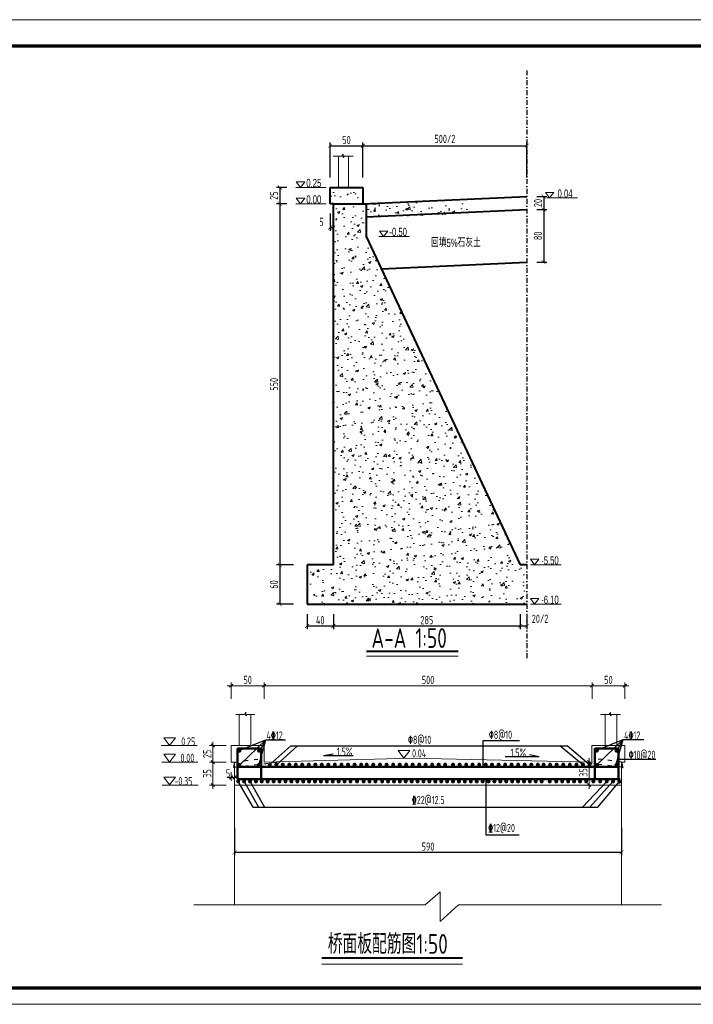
# Model space of a CAD drawing. Header units: inches. Extents: x 112594 to 193184, y 44995 to 116598.
# Tile 39 of 153: x 117170 to 119224, y 74345 to 77345. Entities that reach past the tile are written whole.
import ezdxf

# ---------------------------------------------------------------- set-up
doc = ezdxf.new("R2010")
doc.units = ezdxf.units.IN
doc.header["$MEASUREMENT"] = 0
doc.linetypes.add('ACAD_ISO03W100', pattern=[30, 12, -18])
doc.linetypes.add('DASHDOTX2', pattern=[2, 1, -0.5, 0, -0.5])
doc.layers.get('0').update_dxf_attribs({"lineweight": 15})
for name, color, linetype, lineweight in [('BM1', 7, 'Continuous', 15), ('文字', 7, 'Continuous', 20), ('标准线', 2, 'Continuous', 20), ('细实线', 4, 'Continuous', 25), ('虚线', 2, 'ACAD_ISO03W100', 25), ('轮廓线', 1, 'Continuous', 40), ('配筋1', 1, 'Continuous', 50)]:
    doc.layers.add(name, color=color, linetype=linetype, lineweight=lineweight)
doc.layers.add('轴线', color=3, linetype='DASHDOTX2')
doc.layers.add('配筋2', color=2, linetype='Continuous')
doc.styles.add('HZTXT', font='tssdeng.shx', dxfattribs={"width": 0.75, "bigfont": 'hztxt.shx'})
doc.styles.get("Standard").update_dxf_attribs({"font": 'hztxt_e.shx', "width": 0.7, "bigfont": 'hztxt.shx'})
doc.styles.add('TSSD_Dimension', font='Tssdeng.shx', dxfattribs={"width": 0.7, "bigfont": 'hztxt.shx'})
doc.dimstyles.new('3', dxfattribs={"dimtxt": 25, "dimasz": 12, "dimexe": 10, "dimexo": 30, "dimgap": 5, "dimtad": 1, "dimdec": 0, "dimzin": 0, "dimdsep": 46, "dimtxsty": 'HZTXT', "dimblk": 'ARCHTICK', "dimcen": 0, "dimclrt": 7, "dimazin": 2, "dimtfac": 1, "dimtdec": 0, "dimtix": 1, "dimtmove": 2, "dimatfit": 3, "dimfxl": 250, "dimtolj": 1, "dimtzin": 0, "dimarcsym": 0})
doc.dimstyles.new('6', dxfattribs={"dimtxt": 25, "dimasz": 12, "dimexe": 10, "dimexo": 130, "dimgap": 5, "dimtad": 1, "dimdec": 0, "dimzin": 0, "dimdsep": 46, "dimtxsty": 'HZTXT', "dimblk": 'ARCHTICK', "dimcen": 0, "dimclrt": 7, "dimazin": 2, "dimtfac": 1, "dimtdec": 0, "dimtix": 1, "dimtmove": 2, "dimatfit": 3, "dimfxl": 250, "dimtolj": 1, "dimtzin": 0, "dimarcsym": 0})
doc.dimstyles.new('ISO-25', dxfattribs={"dimtxt": 25, "dimasz": 10, "dimexe": 10, "dimexo": 12, "dimgap": 4, "dimtad": 1, "dimdec": 0, "dimdsep": 46, "dimtxsty": 'HZTXT', "dimblk": 'OBLIQUE', "dimcen": 2.5, "dimdle": 12, "dimclrd": 3, "dimclre": 3, "dimclrt": 3, "dimadec": 0, "dimazin": 0, "dimtfac": 1, "dimtdec": 0, "dimtmove": 2, "dimatfit": 3, "dimfxl": 40, "dimfxlon": 1, "dimarcsym": 0})

# ---------------------------------------------------------------- blocks, each defined once
blk = doc.blocks.new('_ArchTick')
at = {"color": 0, "linetype": 'ByBlock', "const_width": 0.15}
blk.add_lwpolyline([(-0.5, -0.5), (0.5, 0.5)], dxfattribs=at)
blk = doc.blocks.new('*D307')
at = {"color": 0, "lineweight": -2}
for p, q in [((117985.3, 76834.1), (117953, 76834.1)), ((117963, 76834.1), (117963, 76784.1)), ((117985.3, 76784.1), (117953, 76784.1))]:
    blk.add_line(p, q, dxfattribs=at)
at = {"color": 0, "lineweight": -2, "xscale": 12, "yscale": 12, "zscale": 12}
for p, rotation in [((117963, 76834.1), 90), ((117963, 76784.1), 270)]:
    blk.add_blockref('_ArchTick', p, dxfattribs=dict(at, rotation=rotation))
at = {"color": 7, "insert": (117945.5, 76809.1), "char_height": 25, "attachment_point": 5, "rotation": 90, "style": 'HZTXT'}
blk.add_mtext('\\A1;25', dxfattribs=at)
blk = doc.blocks.new('*D308')
at = {"color": 0, "lineweight": -2}
for p, q in [((117985.3, 76784.1), (117953, 76784.1)), ((117963, 76784.1), (117963, 75684.1)), ((118005.3, 75684.1), (117953, 75684.1))]:
    blk.add_line(p, q, dxfattribs=at)
at = {"color": 0, "lineweight": -2, "xscale": 12, "yscale": 12, "zscale": 12}
for p, rotation in [((117963, 76784.1), 90), ((117963, 75684.1), 270)]:
    blk.add_blockref('_ArchTick', p, dxfattribs=dict(at, rotation=rotation))
at = {"color": 7, "insert": (117945.5, 76234.1), "char_height": 25, "attachment_point": 5, "rotation": 90, "style": 'HZTXT'}
blk.add_mtext('\\A1;550', dxfattribs=at)
blk = doc.blocks.new('*D309')
at = {"color": 0, "lineweight": -2}
for p, q in [((118005.3, 75684.1), (117953, 75684.1)), ((117963, 75684.1), (117963, 75564.1)), ((118005.3, 75564.1), (117953, 75564.1))]:
    blk.add_line(p, q, dxfattribs=at)
at = {"color": 0, "lineweight": -2, "xscale": 12, "yscale": 12, "zscale": 12}
for p, rotation in [((117963, 75684.1), 90), ((117963, 75564.1), 270)]:
    blk.add_blockref('_ArchTick', p, dxfattribs=dict(at, rotation=rotation))
at = {"color": 7, "insert": (117945.5, 75624.1), "char_height": 25, "attachment_point": 5, "rotation": 90, "style": 'HZTXT'}
blk.add_mtext('\\A1;60', dxfattribs=at)
blk = doc.blocks.new('三角形')
at = {"layer": '轮廓线', "color": 0, "lineweight": 20}
for p, q in [((24441.9, 199232.1), (24477.5, 199232.1)), ((24459.3, 199208.6), (24441.9, 199232.1)), ((24477.5, 199232.1), (24459.3, 199208.6))]:
    blk.add_line(p, q, dxfattribs=at)
blk = doc.blocks.new('*D311')
at = {"color": 0, "lineweight": -2}
for p, q in [((118746.7, 76806.6), (118778, 76806.6)), ((118768, 76806.6), (118768, 76766.6)), ((118746.7, 76766.6), (118778, 76766.6))]:
    blk.add_line(p, q, dxfattribs=at)
at = {"color": 0, "lineweight": -2, "xscale": 12, "yscale": 12, "zscale": 12}
for p, rotation in [((118768, 76806.6), 90), ((118768, 76766.6), 270)]:
    blk.add_blockref('_ArchTick', p, dxfattribs=dict(at, rotation=rotation))
at = {"color": 7, "insert": (118750.5, 76786.6), "char_height": 25, "attachment_point": 5, "rotation": 90, "style": 'HZTXT'}
blk.add_mtext('\\A1;20', dxfattribs=at)
blk = doc.blocks.new('*D310')
at = {"color": 0, "lineweight": -2}
for p, q in [((118116.7, 76864.1), (118116.7, 76971.1)), ((118116.7, 76961.1), (118216.7, 76961.1)), ((118216.7, 76864.1), (118216.7, 76971.1))]:
    blk.add_line(p, q, dxfattribs=at)
at = {"color": 0, "lineweight": -2, "xscale": 12, "yscale": 12, "zscale": 12, "rotation": 180}
blk.add_blockref('_ArchTick', (118116.7, 76961.1), dxfattribs=at)
at = {"color": 0, "lineweight": -2, "xscale": 12, "yscale": 12, "zscale": 12}
blk.add_blockref('_ArchTick', (118216.7, 76961.1), dxfattribs=at)
at = {"color": 7, "insert": (118166.7, 76978.6), "char_height": 25, "attachment_point": 5, "style": 'HZTXT'}
blk.add_mtext('\\A1;50', dxfattribs=at)
blk = doc.blocks.new('*D312')
at = {"color": 0, "lineweight": -2}
for p, q in [((118116.7, 76754.1), (118116.7, 76701.5)), ((118126.7, 76754.1), (118126.7, 76701.5)), ((118116.7, 76711.5), (118126.7, 76711.5))]:
    blk.add_line(p, q, dxfattribs=at)
at = {"color": 0, "lineweight": -2, "xscale": 12, "yscale": 12, "zscale": 12, "rotation": 180}
blk.add_blockref('_ArchTick', (118116.7, 76711.5), dxfattribs=at)
at = {"color": 0, "lineweight": -2, "xscale": 12, "yscale": 12, "zscale": 12}
blk.add_blockref('_ArchTick', (118126.7, 76711.5), dxfattribs=at)
at = {"color": 7, "insert": (118090.5, 76729), "char_height": 25, "attachment_point": 5, "style": 'HZTXT'}
blk.add_mtext('\\A1;5', dxfattribs=at)
blk = doc.blocks.new('*D313')
at = {"color": 0, "lineweight": -2}
for p, q in [((118216.7, 76864.1), (118216.7, 76971.1)), ((118216.7, 76961.1), (118716.7, 76961.1)), ((118716.7, 76864.1), (118716.7, 76971.1))]:
    blk.add_line(p, q, dxfattribs=at)
at = {"color": 0, "lineweight": -2, "xscale": 12, "yscale": 12, "zscale": 12, "rotation": 180}
blk.add_blockref('_ArchTick', (118216.7, 76961.1), dxfattribs=at)
at = {"color": 0, "lineweight": -2, "xscale": 12, "yscale": 12, "zscale": 12}
blk.add_blockref('_ArchTick', (118716.7, 76961.1), dxfattribs=at)
at = {"color": 7, "insert": (118466.7, 76982), "char_height": 25, "attachment_point": 5, "style": 'HZTXT'}
blk.add_mtext('\\A1;500/2', dxfattribs=at)
blk = doc.blocks.new('*D314')
at = {"color": 0, "lineweight": -2}
for p, q in [((118046.7, 75534.1), (118046.7, 75487.9)), ((118126.7, 75534.1), (118126.7, 75487.9)), ((118046.7, 75497.9), (118126.7, 75497.9))]:
    blk.add_line(p, q, dxfattribs=at)
at = {"color": 0, "lineweight": -2, "xscale": 12, "yscale": 12, "zscale": 12, "rotation": 180}
blk.add_blockref('_ArchTick', (118046.7, 75497.9), dxfattribs=at)
at = {"color": 0, "lineweight": -2, "xscale": 12, "yscale": 12, "zscale": 12}
blk.add_blockref('_ArchTick', (118126.7, 75497.9), dxfattribs=at)
at = {"color": 7, "insert": (118086.7, 75515.4), "char_height": 25, "attachment_point": 5, "style": 'HZTXT'}
blk.add_mtext('\\A1;40', dxfattribs=at)
blk = doc.blocks.new('*D315')
at = {"color": 0, "lineweight": -2}
for p, q in [((118126.7, 75534.1), (118126.7, 75487.9)), ((118696.7, 75534.1), (118696.7, 75487.9)), ((118126.7, 75497.9), (118696.7, 75497.9))]:
    blk.add_line(p, q, dxfattribs=at)
at = {"color": 0, "lineweight": -2, "xscale": 12, "yscale": 12, "zscale": 12, "rotation": 180}
blk.add_blockref('_ArchTick', (118126.7, 75497.9), dxfattribs=at)
at = {"color": 0, "lineweight": -2, "xscale": 12, "yscale": 12, "zscale": 12}
blk.add_blockref('_ArchTick', (118696.7, 75497.9), dxfattribs=at)
at = {"color": 7, "insert": (118411.7, 75515.4), "char_height": 25, "attachment_point": 5, "style": 'HZTXT'}
blk.add_mtext('\\A1;285', dxfattribs=at)
blk = doc.blocks.new('*D316')
at = {"color": 0, "lineweight": -2}
for p, q in [((118696.7, 75534.1), (118696.7, 75487.9)), ((118716.7, 75534.1), (118716.7, 75487.9)), ((118696.7, 75497.9), (118716.7, 75497.9))]:
    blk.add_line(p, q, dxfattribs=at)
at = {"color": 0, "lineweight": -2, "xscale": 12, "yscale": 12, "zscale": 12, "rotation": 180}
blk.add_blockref('_ArchTick', (118696.7, 75497.9), dxfattribs=at)
at = {"color": 0, "lineweight": -2, "xscale": 12, "yscale": 12, "zscale": 12}
blk.add_blockref('_ArchTick', (118716.7, 75497.9), dxfattribs=at)
at = {"color": 7, "insert": (118756.9, 75519.7), "char_height": 25, "attachment_point": 5, "style": 'HZTXT'}
blk.add_mtext('\\A1;20/2', dxfattribs=at)
blk = doc.blocks.new('*D324')
at = {"color": 0, "lineweight": -2}
for p, q in [((117825.4, 74883.1), (117825.4, 74798.1)), ((119005.4, 74883.1), (119005.4, 74798.1)), ((117825.4, 74808.1), (119005.4, 74808.1))]:
    blk.add_line(p, q, dxfattribs=at)
at = {"color": 0, "lineweight": -2, "xscale": 12, "yscale": 12, "zscale": 12, "rotation": 180}
blk.add_blockref('_ArchTick', (117825.4, 74808.1), dxfattribs=at)
at = {"color": 0, "lineweight": -2, "xscale": 12, "yscale": 12, "zscale": 12}
blk.add_blockref('_ArchTick', (119005.4, 74808.1), dxfattribs=at)
at = {"color": 7, "insert": (118415.4, 74825.6), "char_height": 25, "attachment_point": 5, "style": 'HZTXT'}
blk.add_mtext('\\A1;590', dxfattribs=at)
blk = doc.blocks.new('_Oblique')
at = {"color": 0, "linetype": 'ByBlock', "lineweight": -2}
blk.add_line((-0.5, -0.5), (0.5, 0.5), dxfattribs=at)
blk = doc.blocks.new('*D317')
at = {"layer": '细实线', "color": 3, "lineweight": 15}
for p, q in [((117903.4, 75315.8), (118927.4, 75315.8)), ((117915.4, 75275.8), (117915.4, 75325.8)), ((118915.4, 75275.8), (118915.4, 75325.8))]:
    blk.add_line(p, q, dxfattribs=at)
at = {"layer": '细实线', "color": 3, "lineweight": 15, "xscale": 10, "yscale": 10, "zscale": 10, "rotation": 180}
blk.add_blockref('_Oblique', (117915.4, 75315.8), dxfattribs=at)
at = {"layer": '细实线', "color": 3, "lineweight": 15, "xscale": 10, "yscale": 10, "zscale": 10}
blk.add_blockref('_Oblique', (118915.4, 75315.8), dxfattribs=at)
at = {"layer": '细实线', "color": 3, "insert": (118415.4, 75333.3), "char_height": 25, "attachment_point": 5, "style": 'HZTXT'}
blk.add_mtext('500', dxfattribs=at)
blk = doc.blocks.new('*D318')
at = {"layer": '细实线', "color": 3, "lineweight": 15}
for p, q in [((118903.4, 75315.8), (119027.4, 75315.8)), ((118915.4, 75275.8), (118915.4, 75325.8)), ((119015.4, 75275.8), (119015.4, 75325.8))]:
    blk.add_line(p, q, dxfattribs=at)
at = {"layer": '细实线', "color": 3, "lineweight": 15, "xscale": 10, "yscale": 10, "zscale": 10, "rotation": 180}
blk.add_blockref('_Oblique', (118915.4, 75315.8), dxfattribs=at)
at = {"layer": '细实线', "color": 3, "lineweight": 15, "xscale": 10, "yscale": 10, "zscale": 10}
blk.add_blockref('_Oblique', (119015.4, 75315.8), dxfattribs=at)
at = {"layer": '细实线', "color": 3, "insert": (118965.4, 75333.3), "char_height": 25, "attachment_point": 5, "style": 'HZTXT'}
blk.add_mtext('50', dxfattribs=at)
blk = doc.blocks.new('*D319')
at = {"layer": '细实线', "color": 3, "lineweight": 15}
for p, q in [((117815.4, 75052.1), (117815.4, 75025.6)), ((117825.4, 75052.1), (117825.4, 75025.6)), ((117803.4, 75035.6), (117837.4, 75035.6))]:
    blk.add_line(p, q, dxfattribs=at)
at = {"layer": '细实线', "color": 3, "lineweight": 15, "xscale": 10, "yscale": 10, "zscale": 10, "rotation": 180}
blk.add_blockref('_Oblique', (117815.4, 75035.6), dxfattribs=at)
at = {"layer": '细实线', "color": 3, "lineweight": 15, "xscale": 10, "yscale": 10, "zscale": 10}
blk.add_blockref('_Oblique', (117825.4, 75035.6), dxfattribs=at)
at = {"layer": '细实线', "color": 3, "insert": (117805.8, 75048.3), "char_height": 25, "attachment_point": 5, "style": 'HZTXT'}
blk.add_mtext('5', dxfattribs=at)
blk = doc.blocks.new('*D320')
at = {"layer": '细实线', "color": 3, "lineweight": 15}
for p, q in [((117799.5, 75133.1), (117749.5, 75133.1)), ((117759.5, 75145.1), (117759.5, 75071.1)), ((117799.5, 75083.1), (117749.5, 75083.1))]:
    blk.add_line(p, q, dxfattribs=at)
at = {"layer": '细实线', "color": 3, "lineweight": 15, "xscale": 10, "yscale": 10, "zscale": 10}
for p, rotation in [((117759.5, 75133.1), 90), ((117759.5, 75083.1), 270)]:
    blk.add_blockref('_Oblique', p, dxfattribs=dict(at, rotation=rotation))
at = {"layer": '细实线', "color": 3, "insert": (117742, 75108.1), "char_height": 25, "attachment_point": 5, "rotation": 90, "style": 'HZTXT'}
blk.add_mtext('25', dxfattribs=at)
blk = doc.blocks.new('*D321')
at = {"layer": '细实线', "color": 3, "lineweight": 15}
for p, q in [((117799.5, 75083.1), (117749.5, 75083.1)), ((117759.5, 75095.1), (117759.5, 75001.1)), ((117799.5, 75013.1), (117749.5, 75013.1))]:
    blk.add_line(p, q, dxfattribs=at)
at = {"layer": '细实线', "color": 3, "lineweight": 15, "xscale": 10, "yscale": 10, "zscale": 10}
for p, rotation in [((117759.5, 75083.1), 90), ((117759.5, 75013.1), 270)]:
    blk.add_blockref('_Oblique', p, dxfattribs=dict(at, rotation=rotation))
at = {"layer": '细实线', "color": 3, "insert": (117742, 75048.1), "char_height": 25, "attachment_point": 5, "rotation": 90, "style": 'HZTXT'}
blk.add_mtext('35', dxfattribs=at)
blk = doc.blocks.new('*D322')
at = {"layer": '细实线', "color": 3, "lineweight": 15}
for p, q in [((117803.4, 75315.8), (117927.4, 75315.8)), ((117815.4, 75275.8), (117815.4, 75325.8)), ((117915.4, 75275.8), (117915.4, 75325.8))]:
    blk.add_line(p, q, dxfattribs=at)
at = {"layer": '细实线', "color": 3, "lineweight": 15, "xscale": 10, "yscale": 10, "zscale": 10, "rotation": 180}
blk.add_blockref('_Oblique', (117815.4, 75315.8), dxfattribs=at)
at = {"layer": '细实线', "color": 3, "lineweight": 15, "xscale": 10, "yscale": 10, "zscale": 10}
blk.add_blockref('_Oblique', (117915.4, 75315.8), dxfattribs=at)
at = {"layer": '细实线', "color": 3, "insert": (117865.4, 75333.3), "char_height": 25, "attachment_point": 5, "style": 'HZTXT'}
blk.add_mtext('50', dxfattribs=at)
blk = doc.blocks.new('*D323')
at = {"layer": '细实线', "color": 3, "lineweight": 15}
for p, q in [((118906.4, 75095.1), (118906.4, 75001.1)), ((118906.4, 75083.1), (118916.4, 75083.1)), ((118906.4, 75013.1), (118916.4, 75013.1))]:
    blk.add_line(p, q, dxfattribs=at)
at = {"layer": '细实线', "color": 3, "lineweight": 15, "xscale": 10, "yscale": 10, "zscale": 10}
for p, rotation in [((118906.4, 75083.1), 90), ((118906.4, 75013.1), 270)]:
    blk.add_blockref('_Oblique', p, dxfattribs=dict(at, rotation=rotation))
at = {"layer": '细实线', "color": 3, "insert": (118888.9, 75051.1), "char_height": 25, "attachment_point": 5, "rotation": 90, "style": 'HZTXT'}
blk.add_mtext('35', dxfattribs=at)
blk = doc.blocks.new('*D2113')
at = {"color": 0, "lineweight": -2}
for p, q in [((118746.7, 76766.6), (118778, 76766.6)), ((118768, 76766.6), (118768, 76606.4)), ((118746.7, 76606.4), (118778, 76606.4))]:
    blk.add_line(p, q, dxfattribs=at)
at = {"color": 0, "lineweight": -2, "xscale": 12, "yscale": 12, "zscale": 12}
for p, rotation in [((118768, 76766.6), 90), ((118768, 76606.4), 270)]:
    blk.add_blockref('_ArchTick', p, dxfattribs=dict(at, rotation=rotation))
at = {"color": 7, "insert": (118750.5, 76686.5), "char_height": 25, "attachment_point": 5, "rotation": 90, "style": 'HZTXT'}
blk.add_mtext('\\A1;80', dxfattribs=at)

msp = doc.modelspace()

# ---------------------------------------------------------------- hatches: boundary and pattern name
h = msp.add_hatch()
h.set_pattern_fill('AR-CONC', color=256, scale=10, style=0)
h.set_pattern_definition([(50, (24010.595, -124216.31), (71.726018, -6.275213), [7.5, -82.5]), (355, (24010.595, -124216.31), (-13.875133, 75.219213), [6, -66]), (100.4514, (24016.57, -124216.83), (57.850938, 68.943954), [6.37402, -70.114211]), (46.1842, (24010.595, -124196.31), (106.724105, -16.5519), [11.25, -123.75]), (96.6356, (24019.49, -124197.69), (93.46627, 97.411787), [9.56103, -105.1713]), (351.1842, (24010.6, -124196.31), (93.466195, 97.41186), [9, -99]), (21, (24020.595, -124201.31), (59.690705, -40.261889), [7.5, -82.5]), (326, (24020.595, -124201.31), (24.331533, 72.515005), [6, -66]), (71.4514, (24025.57, -124204.66), (84.022263, 32.25305), [6.37402, -70.114211]), (37.5, (24010.595, -124216.308), (1.2159855, 33.2893854), [0, -65.2, 0, -67, 0, -66.25]), (7.5, (24010.595, -124216.308), (26.306954, 39.441171), [0, -38.2, 0, -63.7, 0, -25.25]), (327.5, (23988.295, -124216.308), (53.3822436, -2.2554872), [0, -25, 0, -78, 0, -103.5]), (317.5, (23978.295, -124216.31), (58.318617, 10.010498), [0, -32.5, 0, -51.8, 0, -73.5])])
h.paths.add_polyline_path([(118116.72372, 76834.10521), (118116.72372, 76784.10521), (118126.72372, 76784.10521), (118216.72372, 76784.10521), (118216.72372, 76834.10521)])
h = msp.add_hatch()
h.set_pattern_fill('AR-CONC', color=256, scale=10, style=0)
h.set_pattern_definition([(50, (0, 0), (71.726018, -6.275213), [7.5, -82.5]), (355, (0, 0), (-13.875133, 75.219213), [6, -66]), (100.4514, (5.98, -0.52), (57.850938, 68.943954), [6.37402, -70.11421]), (46.1842, (0, 20), (106.724105, -16.5519), [11.25, -123.75]), (96.6356, (8.89, 18.62), (93.46627, 97.41179), [9.56103, -105.1713]), (351.1842, (0, 20), (93.466195, 97.41186), [9, -99]), (21, (10, 15), (59.690705, -40.26189), [7.5, -82.5]), (326, (10, 15), (24.331533, 72.515005), [6, -66]), (71.4514, (14.974, 11.645), (84.022263, 32.25305), [6.37402, -70.11421]), (37.5, (0, 0), (1.2159855, 33.2893854), [0, -65.2, 0, -67, 0, -66.25]), (7.5, (0, 0), (26.306954, 39.441171), [0, -38.2, 0, -63.7, 0, -25.25]), (327.5, (-22.3, 0), (53.3822436, -2.255487), [0, -25, 0, -78, 0, -103.5]), (317.5, (-32.3, 0), (58.318617, 10.010498), [0, -32.5, 0, -51.8, 0, -73.5])])
h.paths.add_polyline_path([(118716.72372, 75564.10521), (118716.72372, 75684.10521), (118696.72372, 75684.10521), (118226.72372, 76684.10521), (118226.72372, 76784.10521), (118126.72372, 76784.10521), (118126.72372, 75684.10521), (118046.72372, 75684.10521), (118046.72372, 75564.10521)])
h = msp.add_hatch()
h.set_pattern_fill('AR-CONC', color=256, scale=10, style=0)
h.set_pattern_definition([(50, (24010.595, -121246.31), (71.726018, -6.275213), [7.5, -82.5]), (355, (24010.595, -121246.31), (-13.875133, 75.219213), [6, -66]), (100.4514, (24016.57, -121246.83), (57.850938, 68.943954), [6.37402, -70.11421]), (46.1842, (24010.595, -121226.31), (106.724105, -16.5519), [11.25, -123.75]), (96.6356, (24019.49, -121227.69), (93.46627, 97.411787), [9.56103, -105.1713]), (351.1842, (24010.6, -121226.31), (93.466195, 97.41186), [9, -99]), (21, (24020.595, -121231.31), (59.690705, -40.261889), [7.5, -82.5]), (326, (24020.595, -121231.31), (24.331533, 72.515005), [6, -66]), (71.4514, (24025.57, -121234.66), (84.022263, 32.25305), [6.37402, -70.11421]), (37.5, (24010.595, -121246.308), (1.2159855, 33.2893854), [0, -65.2, 0, -67, 0, -66.25]), (7.5, (24010.595, -121246.308), (26.306954, 39.441171), [0, -38.2, 0, -63.7, 0, -25.25]), (327.5, (23988.295, -121246.308), (53.3822436, -2.2554872), [0, -25, 0, -78, 0, -103.5]), (317.5, (23978.295, -121246.31), (58.318617, 10.010498), [0, -32.5, 0, -51.8, 0, -73.5])])
h.paths.add_polyline_path([(118541.64407, 76771.96916), (118538.86096, 76774.54573), (118545.30758, 76774.54573), (118541.64407, 76777.37986), (118541.64407, 76792.32368), (118226.72372, 76784.35815), (118226.72372, 76744.35815), (118541.64407, 76752.32368)])
at = {"layer": '配筋1'}
for points in [[(117846.54584, 75117.70812, 1), (117834.37514, 75117.70812, 1)], [(117906.0664, 75117.85691, 1), (117893.8957, 75117.85691, 1)], [(118936.54584, 75117.91992, 1), (118924.37514, 75117.91992, 1)], [(118996.19954, 75117.70812, 1), (118984.02885, 75117.70812, 1)], [(117846.54584, 75074.20689, 1), (117834.37514, 75074.20689, 1)], [(117905.77485, 75074.20689, 1), (117893.60415, 75074.20689, 1)], [(117938.91618, 75075.05329, 1), (117926.74549, 75075.05329, 1)], [(117958.91618, 75075.05329, 1), (117946.74549, 75075.05329, 1)], [(117978.46157, 75075.05329, 1), (117966.29088, 75075.05329, 1)], [(117998.46157, 75075.05329, 1), (117986.29088, 75075.05329, 1)], [(118018.46157, 75075.05329, 1), (118006.29088, 75075.05329, 1)], [(118037.84919, 75075.05329, 1), (118025.67849, 75075.05329, 1)], [(118057.84919, 75075.05329, 1), (118045.67849, 75075.05329, 1)], [(118077.84919, 75075.05329, 1), (118065.67849, 75075.05329, 1)], [(118097.39458, 75075.05329, 1), (118085.22389, 75075.05329, 1)], [(118117.39458, 75075.05329, 1), (118105.22389, 75075.05329, 1)], [(118137.39458, 75075.05329, 1), (118125.22389, 75075.05329, 1)], [(118157.58751, 75075.05329, 1), (118145.41681, 75075.05329, 1)], [(118177.58751, 75075.05329, 1), (118165.41681, 75075.05329, 1)], [(118197.58751, 75075.05329, 1), (118185.41681, 75075.05329, 1)], [(118217.58751, 75075.05329, 1), (118205.41681, 75075.05329, 1)], [(118234.46448, 75075.05329, 1), (118222.29379, 75075.05329, 1)], [(118254.46448, 75075.05329, 1), (118242.29379, 75075.05329, 1)], [(118274.94146, 75075.05329, 1), (118262.77076, 75075.05329, 1)], [(118295.13438, 75075.05329, 1), (118282.96369, 75075.05329, 1)], [(118315.13438, 75075.05329, 1), (118302.96369, 75075.05329, 1)], [(118335.13438, 75075.05329, 1), (118322.96369, 75075.05329, 1)], [(118354.67978, 75075.05329, 1), (118342.50908, 75075.05329, 1)], [(118374.67978, 75075.05329, 1), (118362.50908, 75075.05329, 1)], [(118394.67978, 75075.05329, 1), (118382.50908, 75075.05329, 1)], [(118414.06739, 75075.05329, 1), (118401.8967, 75075.05329, 1)], [(118434.06739, 75075.05329, 1), (118421.8967, 75075.05329, 1)], [(118454.06739, 75075.05329, 1), (118441.8967, 75075.05329, 1)], [(118473.61279, 75075.05329, 1), (118461.44209, 75075.05329, 1)], [(118497.76244, 75075.05329, 1), (118485.59175, 75075.05329, 1)], [(118517.76244, 75075.05329, 1), (118505.59175, 75075.05329, 1)], [(118537.76244, 75075.05329, 1), (118525.59175, 75075.05329, 1)], [(118557.30784, 75075.05329, 1), (118545.13714, 75075.05329, 1)], [(118577.30784, 75075.05329, 1), (118565.13714, 75075.05329, 1)], [(118597.30784, 75075.05329, 1), (118585.13714, 75075.05329, 1)], [(118616.69545, 75075.05329, 1), (118604.52476, 75075.05329, 1)], [(118636.69545, 75075.05329, 1), (118624.52476, 75075.05329, 1)], [(118656.69545, 75075.05329, 1), (118644.52476, 75075.05329, 1)], [(118676.24085, 75075.05329, 1), (118664.07015, 75075.05329, 1)], [(118696.24085, 75075.05329, 1), (118684.07015, 75075.05329, 1)], [(118716.24085, 75075.05329, 1), (118704.07015, 75075.05329, 1)], [(118736.43377, 75075.05329, 1), (118724.26308, 75075.05329, 1)], [(118756.43377, 75075.05329, 1), (118744.26308, 75075.05329, 1)], [(118773.78772, 75075.05329, 1), (118761.61703, 75075.05329, 1)], [(118793.78772, 75075.05329, 1), (118781.61703, 75075.05329, 1)], [(118813.78772, 75075.05329, 1), (118801.61703, 75075.05329, 1)], [(118833.78772, 75075.05329, 1), (118821.61703, 75075.05329, 1)], [(118853.78772, 75075.05329, 1), (118841.61703, 75075.05329, 1)], [(118873.98065, 75075.05329, 1), (118861.80995, 75075.05329, 1)], [(118893.98065, 75075.05329, 1), (118881.80995, 75075.05329, 1)], [(118913.98065, 75075.05329, 1), (118901.80995, 75075.05329, 1)], [(118937.16216, 75074.20689, 1), (118924.99147, 75074.20689, 1)], [(118996.00387, 75074.20689, 1), (118983.83317, 75074.20689, 1)], [(117842.54584, 75024.1794, 1), (117830.37514, 75024.1794, 1)], [(117860.54584, 75024.1794, 1), (117848.37514, 75024.1794, 1)], [(117878.68028, 75024.1794, 1), (117866.50959, 75024.1794, 1)], [(117896.68028, 75024.1794, 1), (117884.50959, 75024.1794, 1)], [(117914.48626, 75024.1794, 1), (117902.31557, 75024.1794, 1)], [(117932.48626, 75024.1794, 1), (117920.31557, 75024.1794, 1)], [(117950.62071, 75024.1794, 1), (117938.45001, 75024.1794, 1)], [(117968.62071, 75024.1794, 1), (117956.45001, 75024.1794, 1)], [(117986.80678, 75024.1794, 1), (117974.63609, 75024.1794, 1)], [(118004.80678, 75024.1794, 1), (117992.63609, 75024.1794, 1)], [(118022.94123, 75024.1794, 1), (118010.77053, 75024.1794, 1)], [(118040.94123, 75024.1794, 1), (118028.77053, 75024.1794, 1)], [(118058.74721, 75024.1794, 1), (118046.57652, 75024.1794, 1)], [(118076.74721, 75024.1794, 1), (118064.57652, 75024.1794, 1)], [(118094.88166, 75024.1794, 1), (118082.71096, 75024.1794, 1)], [(118112.88166, 75024.1794, 1), (118100.71096, 75024.1794, 1)], [(118130.89828, 75024.1794, 1), (118118.72759, 75024.1794, 1)], [(118148.89828, 75024.1794, 1), (118136.72759, 75024.1794, 1)], [(118167.03273, 75024.1794, 1), (118154.86204, 75024.1794, 1)], [(118185.03273, 75024.1794, 1), (118172.86204, 75024.1794, 1)], [(118205.03273, 75024.1794, 1), (118192.86204, 75024.1794, 1)], [(118225.03273, 75024.1794, 1), (118212.86204, 75024.1794, 1)], [(118243.06383, 75024.1794, 1), (118230.89313, 75024.1794, 1)], [(118261.06383, 75024.1794, 1), (118248.89313, 75024.1794, 1)], [(118281.5408, 75024.1794, 1), (118269.3701, 75024.1794, 1)], [(118299.67525, 75024.1794, 1), (118287.50455, 75024.1794, 1)], [(118317.67525, 75024.1794, 1), (118305.50455, 75024.1794, 1)], [(118335.48123, 75024.1794, 1), (118323.31053, 75024.1794, 1)], [(118353.48123, 75024.1794, 1), (118341.31053, 75024.1794, 1)], [(118371.61567, 75024.1794, 1), (118359.44498, 75024.1794, 1)], [(118389.61567, 75024.1794, 1), (118377.44498, 75024.1794, 1)], [(118407.6323, 75024.1794, 1), (118395.4616, 75024.1794, 1)], [(118425.6323, 75024.1794, 1), (118413.4616, 75024.1794, 1)], [(118443.76675, 75024.1794, 1), (118431.59605, 75024.1794, 1)], [(118461.76675, 75024.1794, 1), (118449.59605, 75024.1794, 1)], [(118479.57273, 75024.1794, 1), (118467.40203, 75024.1794, 1)], [(118497.57273, 75024.1794, 1), (118485.40203, 75024.1794, 1)], [(118515.70717, 75024.1794, 1), (118503.53648, 75024.1794, 1)], [(118533.70717, 75024.1794, 1), (118521.53648, 75024.1794, 1)], [(118551.89325, 75024.1794, 1), (118539.72255, 75024.1794, 1)], [(118569.89325, 75024.1794, 1), (118557.72255, 75024.1794, 1)], [(118588.02769, 75024.1794, 1), (118575.857, 75024.1794, 1)], [(118606.02769, 75024.1794, 1), (118593.857, 75024.1794, 1)], [(118623.83367, 75024.1794, 1), (118611.66298, 75024.1794, 1)], [(118641.83367, 75024.1794, 1), (118629.66298, 75024.1794, 1)], [(118659.96812, 75024.1794, 1), (118647.79742, 75024.1794, 1)], [(118677.96812, 75024.1794, 1), (118665.79742, 75024.1794, 1)], [(118695.85454, 75024.1794, 1), (118683.68384, 75024.1794, 1)], [(118713.98898, 75024.1794, 1), (118701.81829, 75024.1794, 1)], [(118731.98898, 75024.1794, 1), (118719.81829, 75024.1794, 1)], [(118750.00561, 75024.1794, 1), (118737.83492, 75024.1794, 1)], [(118768.00561, 75024.1794, 1), (118755.83492, 75024.1794, 1)], [(118792.62263, 75024.1794, 1), (118780.45193, 75024.1794, 1)], [(118812.62263, 75024.1794, 1), (118800.45193, 75024.1794, 1)], [(118830.62263, 75024.1794, 1), (118818.45193, 75024.1794, 1)], [(118848.8087, 75024.1794, 1), (118836.63801, 75024.1794, 1)], [(118866.8087, 75024.1794, 1), (118854.63801, 75024.1794, 1)], [(118884.94315, 75024.1794, 1), (118872.77245, 75024.1794, 1)], [(118903.63756, 75024.1794, 1), (118891.46686, 75024.1794, 1)], [(118925.51089, 75024.1794, 1), (118913.34019, 75024.1794, 1)], [(118946.28864, 75024.1794, 1), (118934.11795, 75024.1794, 1)], [(118966.50633, 75024.1794, 1), (118954.33563, 75024.1794, 1)], [(118985.79602, 75024.1794, 1), (118973.62533, 75024.1794, 1)], [(119005.03041, 75023.40545, 1), (118992.85971, 75023.40545, 1)]]:
    msp.add_hatch(color=256, dxfattribs=at).paths.add_polyline_path(points)

# ---------------------------------------------------------------- linework, layer by layer
for p, q in [((118142.70714, 76929.42689), (118126.02638, 76929.42689)), ((118126.02638, 76929.42689), (118152.41968, 76929.42689)), ((118142.70714, 76834.10521), (118142.70714, 76929.42689)), ((118152.41968, 76929.42689), (118156.88048, 76935.58851)), ((118156.88048, 76935.58851), (118156.88048, 76925.33427)), ((118156.88048, 76925.33427), (118161.09256, 76929.42689)), ((118161.09256, 76929.42689), (118187.61191, 76929.42689)), ((118172.70714, 76834.10521), (118172.70714, 76929.42689)), ((118105.13576, 76834.10521), (118011.86857, 76834.10521)), ((118105.13576, 76784.10521), (118011.86857, 76784.10521)), ((118871.23812, 76802.06381), (118777.97093, 76802.06381)), ((118358.51434, 76684.10521), (118265.24715, 76684.10521)), ((118821.27658, 75684.10521), (118728.00939, 75684.10521)), ((118821.27658, 75564.10521), (118728.00939, 75564.10521)), ((118227.55914, 75405.54911), (118507.23903, 75405.54911)), ((117829.1812, 75228.41572), (117855.57451, 75228.41572)), ((117839.37513, 75133.09404), (117839.37513, 75228.41572)), ((117855.57451, 75228.41572), (117860.03531, 75234.57734)), ((117860.03531, 75234.57734), (117860.03531, 75224.3231)), ((117860.03531, 75224.3231), (117864.24739, 75228.41572)), ((117864.24739, 75228.41572), (117886.76674, 75228.41572)), ((117875.37513, 75133.09404), (117875.37513, 75228.41572)), ((118941.13734, 75227.86762), (118967.53064, 75227.86762)), ((118961.37513, 75227.86762), (118948.69437, 75227.86762)), ((118955.37513, 75133.09404), (118955.37513, 75227.86762)), ((118967.53064, 75227.86762), (118971.99144, 75234.02924)), ((118971.99144, 75234.02924), (118971.99144, 75223.775)), ((118971.99144, 75223.775), (118976.20352, 75227.86762)), ((118976.20352, 75227.86762), (119002.72287, 75227.86762)), ((118991.37513, 75133.09404), (118991.37513, 75227.86762)), ((117711.26157, 75133.09404), (117601.47024, 75133.09404)), ((117815.37513, 75083.09404), (117815.37513, 75133.09404)), ((117815.37513, 75133.09404), (117915.37513, 75133.09404)), ((117915.37513, 75133.09404), (117915.37513, 75083.09404)), ((119015.37513, 75133.09404), (118915.37513, 75133.09404)), ((118915.37513, 75133.09404), (118915.37513, 75083.09404)), ((119015.37513, 75083.09404), (119015.37513, 75133.09404)), ((117713.04942, 75083.09407), (117603.25809, 75083.09407)), ((117825.37513, 75083.09404), (117815.37513, 75083.09404)), ((117825.37513, 75007.09404), (117825.37513, 75083.09404)), ((117915.37513, 75083.09404), (118365.37513, 75095.09404)), ((118365.37513, 75095.09404), (118915.37513, 75083.09404)), ((119005.37513, 75007.09404), (119005.37513, 75083.09404)), ((119005.37513, 75083.09404), (119015.37513, 75083.09404)), ((117714.56541, 75013.09407), (117604.77408, 75013.09407)), ((117825.37513, 75013.09404), (119005.37513, 75013.09404)), ((117825.37513, 75013.09404), (117825.37513, 74740.59818)), ((119005.37513, 75013.09404), (119005.37513, 74648.0953)), ((117825.37513, 74740.59818), (117825.37513, 74648.0953)), ((118451.89213, 74687.28447), (118406.73465, 74648.0953)), ((118451.89213, 74597.04013), (118451.89213, 74687.28447)), ((118406.73465, 74648.0953), (117701.67081, 74648.0953)), ((118508.33894, 74648.0953), (118451.89213, 74597.04013)), ((119005.37513, 74648.0953), (118508.33894, 74648.0953)), ((119005.37513, 74648.0953), (119126.98315, 74648.0953)), ((118091.98683, 74467.44337), (118394.38757, 74467.44337)), ((118394.38757, 74467.44337), (118520.52191, 74467.44337))]:
    msp.add_line(p, q)
at = {"lineweight": -3}
for p, q in [((118096.2157, 75102.68271), (118125.90535, 75108.48702)), ((118096.2157, 75102.68271), (118187.12662, 75102.68271)), ((118754.45779, 75098.97613), (118650.33757, 75098.97613)), ((118754.45779, 75098.97613), (118724.76814, 75104.78044)), ((117825.37513, 75083.09404), (117821.78386, 75066.52152)), ((119005.37513, 75083.09404), (119008.9664, 75066.52152)), ((117826.78197, 75067.14547), (117821.78386, 75066.52152)), ((119005.67394, 75066.93254), (119008.9664, 75066.52152))]:
    msp.add_line(p, q, dxfattribs=at)
at = {"layer": 'BM1', "linetype": 'Continuous'}
for p, q in [((121079.21862, 77345.15713), (116836.39029, 77345.15713)), ((121079.21862, 74344.85407), (116836.39029, 74344.85407))]:
    msp.add_line(p, q, dxfattribs=at)
at = {"layer": 'BM1', "color": 0, "linetype": 'Continuous', "const_width": 9.99898}
msp.add_lwpolyline([(117004.23439, 74394.84897), (117004.23439, 77264.85614), (121029.22372, 77264.85614), (121029.22372, 74394.84897)], close=True, dxfattribs=at)
at = {"layer": '虚线', "lineweight": -3}
for p, q in [((117825.37513, 75083.09404), (117915.37513, 75094.32951)), ((117825.37513, 75066.96984), (117959.88342, 75083.76166)), ((119005.37513, 75066.96984), (118870.86684, 75083.76166)), ((119005.37513, 75083.09404), (118915.37513, 75094.32951))]:
    msp.add_line(p, q, dxfattribs=at)
at = {"layer": '轮廓线'}
for p, q in [((118116.72372, 76784.10521), (118116.72372, 76834.10521)), ((118116.72372, 76834.10521), (118216.72372, 76834.10521)), ((118216.72372, 76834.10521), (118216.72372, 76784.10521)), ((118126.72372, 76784.10521), (118116.72372, 76784.10521)), ((118126.72372, 75684.10521), (118126.72372, 76784.10521)), ((118126.72372, 76784.10521), (118226.72372, 76784.10521)), ((118216.72372, 76784.10521), (118716.72372, 76806.55346)), ((118226.72372, 76784.10521), (118226.72372, 76684.10521)), ((118226.72372, 76744.35815), (118716.72372, 76766.60372)), ((118226.72372, 76684.10521), (118696.72372, 75684.10521)), ((118273.65863, 76586.32415), (118716.72372, 76606.43892)), ((118046.72372, 75684.10521), (118046.72372, 75564.10521)), ((118126.72372, 75684.10521), (118046.72372, 75684.10521)), ((118716.72372, 75684.10521), (118696.72372, 75684.10521)), ((118046.72372, 75564.10521), (118716.72372, 75564.10521)), ((118046.72372, 75564.10521), (118716.72372, 75564.10521)), ((118227.55914, 75421.13486), (118507.23903, 75421.13486)), ((118091.98683, 74486.71543), (118394.38757, 74486.71543)), ((118394.38757, 74486.71543), (118520.52191, 74486.71543))]:
    msp.add_line(p, q, dxfattribs=at)
at = {"layer": '轴线', "ltscale": 15}
msp.add_line((118716.72372, 77190.65393), (118716.72372, 75389.58171), dxfattribs=at)
at = {"layer": '配筋1'}
for p, q in [((117834.37513, 75083.09404), (117834.37513, 75124.09404)), ((117834.37513, 75124.09404), (117906.37513, 75124.09404)), ((117906.37513, 75124.09404), (117906.37513, 75031.07255)), ((118924.37513, 75083.09404), (118924.37513, 75124.09404)), ((118924.37513, 75124.09404), (118996.37513, 75124.09404)), ((118996.37513, 75124.09404), (118996.37513, 75031.07255)), ((117834.37513, 75083.09404), (117834.37513, 75031.07255)), ((117834.37513, 75068.12153), (117834.37513, 75063.12153)), ((117834.37513, 75068.12153), (118996.37513, 75068.12153)), ((118924.37513, 75083.09404), (118924.37513, 75031.07255)), ((118996.37513, 75068.12153), (118996.37513, 75063.12153)), ((117834.37513, 75031.07255), (119001.0387, 75031.07255))]:
    msp.add_line(p, q, dxfattribs=at)
at = {"layer": '配筋2'}
for p, q in [((117841.48447, 75119.02109), (117920.91226, 75151.17965)), ((117842.40856, 75075.67741), (117920.91226, 75151.17965)), ((117898.54469, 75069.29258), (117920.91226, 75151.17965)), ((117920.91226, 75151.17965), (117901.73925, 75116.55356)), ((117920.91226, 75151.17965), (117980.65958, 75151.17965)), ((117932.77475, 75075.55084), (117996.69902, 75132.54594)), ((117952.9282, 75074.92155), (118017.48225, 75132.54594)), ((117996.69902, 75132.54594), (118839.85019, 75132.54594)), ((118583.36545, 75068.12153), (118583.36545, 75148.41458)), ((118583.36545, 75148.41458), (118694.19365, 75148.41458)), ((118887.66935, 75074.74221), (118817.03452, 75132.54594)), ((118907.98472, 75075.05453), (118839.85019, 75132.54594)), ((118930.15398, 75119.02109), (119010.89473, 75152.21545)), ((118931.07807, 75075.67741), (119010.89473, 75152.21545)), ((118987.2142, 75069.29258), (119010.89473, 75152.21545)), ((119010.89473, 75152.21545), (118990.40876, 75116.55356)), ((119010.89473, 75152.21545), (119073.41609, 75152.21545)), ((118996.37513, 75091.82353), (119110.52188, 75091.82353)), ((117835.75059, 75024.14004), (117881.17655, 74945.21814)), ((117854.49116, 75024.01325), (117898.38917, 74945.21814)), ((117872.45615, 75024.46154), (117917.10066, 74945.21814)), ((118591.59256, 75031.07255), (118591.59256, 74861.3208)), ((118960.50389, 75023.85552), (118886.8965, 74945.21814)), ((118979.16, 75024.22839), (118908.4072, 74945.21814)), ((118933.51788, 74945.21814), (118999.3087, 75023.85552)), ((117881.17655, 74945.21814), (118933.51788, 74945.21814)), ((118591.59256, 74861.3208), (118693.69926, 74861.3208))]:
    msp.add_line(p, q, dxfattribs=at)

# ---------------------------------------------------------------- block references
at = {"xscale": 0.7200000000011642, "yscale": 0.7200000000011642, "zscale": 0.7200000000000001}
for p in [(100415.60997, -66596.05239), (101175.51118, -66628.09379), (100415.60997, -66646.05239), (100668.98855, -66746.05239), (101129.81841, -67746.05239), (101129.81841, -67866.05239)]:
    msp.add_blockref('三角形', p, dxfattribs=at)
at = {"layer": '轮廓线', "color": 0}
for p in [(93167.50972, -124075.45818), (93167.50972, -124125.45815), (93882.5709, -124114.09715), (93167.50972, -124195.45815)]:
    msp.add_blockref('三角形', p, dxfattribs=at)

# ---------------------------------------------------------------- texts
at = {"width": 0.7}
for s, p in [('0.25', (118044.33551, 76834.96239)), ('0.00', (118044.33551, 76784.96239)), ('0.04', (118810.43786, 76802.92099)), ('-0.50', (118297.71409, 76685.91512)), ('回填5%%%石灰土', (118424.56046, 76652.50164)), ('-5.50', (118760.47633, 75685.07361)), ('-6.10', (118760.47633, 75565.07361))]:
    msp.add_text(s, height=25, dxfattribs=at).set_placement(p)
at = {"layer": '文字', "style": 'HZTXT', "width": 0.75}
for s, p in [('A-A 1:50', (118242.90001, 75430.89032)), ('桥面板配筋图1:50', (118109.68828, 74498.70674))]:
    msp.add_text(s, height=60, dxfattribs=at).set_placement(p)
at = {"layer": '标准线', "style": 'TSSD_Dimension', "width": 0.7}
for s, p in [('0.25', (117662.88828, 75132.99414)), ('4%%13212', (117922.80316, 75151.31898)), ('%%1308@10', (118354.4638, 75138.32892)), ('%%1308@10', (118601.01871, 75153.6268)), ('4%%13212', (119013.23884, 75151.32355)), ('0.00', (117660.64267, 75083.36056)), ('0.04', (118366.72246, 75096.99792)), ('%%13010@20', (119027.09149, 75092.6472)), ('-0.35', (117641.91759, 75012.29274)), ('%%13222@12.5', (118365.94091, 74954.78858)), ('%%13212@20', (118598.79816, 74869.73863))]:
    msp.add_text(s, height=25, dxfattribs=at).set_placement(p)
at = {"layer": '标准线', "char_height": 25, "width": 140.4066792, "style": 'TSSD_Dimension'}
for insert, attachment_point in [((118137.50501, 75127.31089), 1), ((118714.24899, 75124.36162), 3)]:
    msp.add_mtext('1.5%', dxfattribs=dict(at, insert=insert, attachment_point=attachment_point))

# ---------------------------------------------------------------- dimensions: what is measured, and where the dimension line sits
for base, p1, p2, dimstyle, picture, middle in [((118216.72372, 76961.14297), (118116.72372, 76834.10521), (118216.72372, 76834.10521), '3', '*D310', (118166.72372, 76978.64297)), ((118126.72372, 75497.90523), (118046.72372, 75564.10521), (118126.72372, 75564.10521), '3', '*D314', (118086.72372, 75515.40523)), ((118696.72372, 75497.90523), (118126.72372, 75564.10521), (118696.72372, 75564.10521), '3', '*D315', (118411.72372, 75515.40523)), ((119005.37513, 74808.10022), (117825.37513, 75013.09404), (119005.37513, 75013.09404), '6', '*D324', (118415.37513, 74825.60022))]:
    dim = msp.add_linear_dim(base=base, p1=p1, p2=p2, dimstyle=dimstyle, override={"dimlfac": 0.5})
    dim.commit()
    dim.dimension.update_dxf_attribs({"geometry": picture, "text_midpoint": middle})
dim = msp.add_linear_dim(base=(118716.72372, 76961.14297), p1=(118216.72372, 76834.10521), p2=(118716.72372, 76834.10521), text='500/2', dimstyle='3', override={"dimlfac": 0.5})
dim.commit()
dim.dimension.update_dxf_attribs({"geometry": '*D313', "text_midpoint": (118466.72372, 76982.00836)})
for base, p1, p2, picture, middle in [((117962.95202, 76784.10521), (118015.34737, 76834.10521), (118015.34737, 76784.10521), '*D307', (117945.45202, 76809.10521)), ((117962.95202, 75684.10521), (118015.34737, 76784.10521), (118035.34737, 75684.10521), '*D308', (117945.45202, 76234.10521)), ((118767.97093, 76606.43892), (118716.72372, 76766.60372), (118716.72372, 76606.43892), '*D2113', (118750.47093, 76686.52132)), ((117962.95202, 75564.10521), (118035.34737, 75684.10521), (118035.34737, 75564.10521), '*D309', (117945.45202, 75624.10521))]:
    dim = msp.add_linear_dim(base=base, p1=p1, p2=p2, angle=90, dimstyle='3', override={"dimlfac": 0.5})
    dim.commit()
    dim.dimension.update_dxf_attribs({"geometry": picture, "text_midpoint": middle})
dim = msp.add_aligned_dim(p1=(118716.72372, 76806.60372), p2=(118716.72372, 76766.60372), distance=51.24721, dimstyle='3', override={"dimlfac": 0.5})
dim.commit()
dim.dimension.update_dxf_attribs({"geometry": '*D311', "text_midpoint": (118750.47093, 76786.60372)})
dim = msp.add_linear_dim(base=(118126.72372, 76711.54112), p1=(118116.72372, 76784.10521), p2=(118126.72372, 76784.10521), dimstyle='3', override={"dimlfac": 0.5})
dim.commit()
dim.dimension.update_dxf_attribs({"geometry": '*D312', "text_midpoint": (118090.51406, 76729.04112), "dimtype": 160})
dim = msp.add_linear_dim(base=(118716.72372, 75497.90523), p1=(118696.72372, 75564.10521), p2=(118716.72372, 75564.10521), text='20/2', dimstyle='3', override={"dimlfac": 0.5})
dim.commit()
dim.dimension.update_dxf_attribs({"geometry": '*D316', "text_midpoint": (118756.87824, 75519.72913), "dimtype": 160})
at = {"layer": '细实线'}
for base, p1, p2, picture, middle in [((117915.37513, 75315.80538), (117815.37513, 75133.09404), (117915.37513, 75133.09404), '*D322', (117865.37513, 75333.30538)), ((118915.37513, 75315.80538), (117915.37513, 75133.09404), (118915.37513, 75133.09404), '*D317', (118415.37513, 75333.30538)), ((119015.37513, 75315.80538), (118915.37513, 75172.97417), (119015.37513, 75133.09404), '*D318', (118965.37513, 75333.30538))]:
    dim = msp.add_linear_dim(base=base, p1=p1, p2=p2, dimstyle='ISO-25', override={"dimexo": 10, "dimgap": 5, "dimlfac": 0.5, "dimlwd": 15, "dimlwe": 15}, dxfattribs=at)
    dim.commit()
    dim.dimension.update_dxf_attribs({"geometry": picture, "text_midpoint": middle})
for base, p1, p2, text, picture, middle in [((117759.51998, 75083.09404), (117817.99041, 75133.09404), (117817.99041, 75083.09404), '25', '*D320', (117742.01998, 75108.09404)), ((117759.51998, 75013.09404), (117818.20816, 75083.09404), (117818.20816, 75013.09404), '35', '*D321', (117742.01998, 75048.09404))]:
    dim = msp.add_linear_dim(base=base, p1=p1, p2=p2, angle=90, text=text, dimstyle='ISO-25', override={"dimexo": 10, "dimgap": 5, "dimlfac": 0.5, "dimlwd": 15, "dimlwe": 15}, dxfattribs=at)
    dim.commit()
    dim.dimension.update_dxf_attribs({"geometry": picture, "text_midpoint": middle})
dim = msp.add_linear_dim(base=(118906.41926, 75013.09404), p1=(118902.21531, 75083.09404), p2=(118902.21531, 75013.09404), angle=90, text='35', dimstyle='ISO-25', override={"dimexo": 10, "dimgap": 5, "dimlfac": 0.5, "dimlwd": 15, "dimlwe": 15}, dxfattribs=at)
dim.commit()
dim.dimension.update_dxf_attribs({"geometry": '*D323', "text_midpoint": (118888.91926, 75051.09404), "dimtype": 160})
dim = msp.add_linear_dim(base=(117825.37513, 75035.58113), p1=(117815.37513, 75062.07957), p2=(117825.37513, 75062.07957), text='5', dimstyle='ISO-25', override={"dimexo": 10, "dimgap": 5, "dimlfac": 0.5, "dimlwd": 15, "dimlwe": 15}, dxfattribs=at)
dim.commit()
dim.dimension.update_dxf_attribs({"geometry": '*D319', "text_midpoint": (117805.83898, 75048.33947), "dimtype": 160})

doc.saveas('drawing.dxf')
